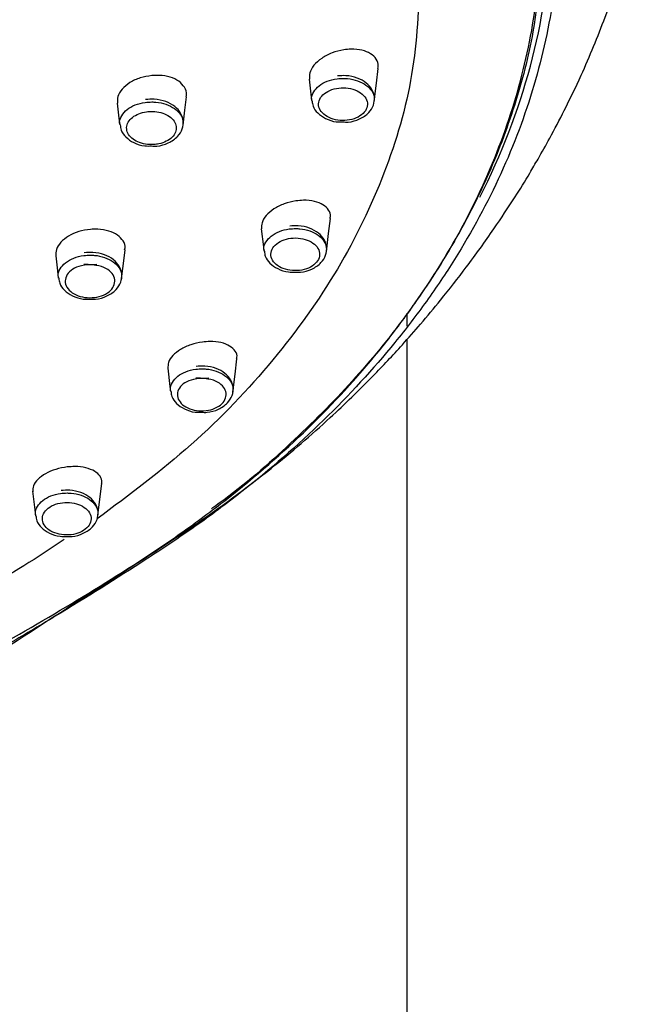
# Model space of a CAD drawing. Header units: inches. Extents: x 0 to 77643, y -44170 to 0.
# Tile 34 of 159: x 68476.3 to 68478.98, y -42946.77 to -42942.56. Entities that reach past the tile are written whole.
import ezdxf

# ---------------------------------------------------------------- set-up
doc = ezdxf.new("R2010")
doc.units = ezdxf.units.IN
doc.header["$MEASUREMENT"] = 0
doc.layers.get('0').update_dxf_attribs({"lineweight": 0})
doc.layers.add('p--łazienka NP', color=150, linetype='Continuous', lineweight=25)

# ---------------------------------------------------------------- blocks, each defined once
blk = doc.blocks.new('natrysk')
at = {"linetype": 'Continuous'}
for p, q in [((1.15, 53.6166), (1.15, 53.6718)), ((1.15, 41.52), (1.15, 53.5596))]:
    blk.add_line(p, q, dxfattribs=at)
at = {"linetype": 'Continuous', "flags": 128}
for points in [[(1.0099, 54.576), (1.019, 54.6534), (1.0265, 54.717)], [(0.7314, 54.6713), (0.7405, 54.5939), (0.7425, 54.5773)], [(-0.0887, 54.5689), (-0.0812, 54.5048), (-0.0777, 54.4756)], [(0.1931, 54.4747), (0.2007, 54.5387), (0.2074, 54.5959)], [(0.8056, 53.9339), (0.8148, 54.0118), (0.8223, 54.0761)], [(0.5271, 54.0324), (0.5363, 53.9545), (0.5385, 53.9359)], [(-0.0696, 53.8194), (-0.062, 53.884), (-0.0551, 53.9419)], [(-0.3514, 53.9169), (-0.3438, 53.8523), (-0.3401, 53.8213)], [(0.4059, 53.3324), (0.4151, 53.4109), (0.4229, 53.4764)], [(0.1274, 53.4369), (0.1367, 53.3585), (0.1392, 53.3368)], [(-0.1707, 52.8067), (-0.1624, 52.877), (-0.1545, 52.944)], [(-0.4501, 52.9109), (-0.4408, 52.8319), (-0.4378, 52.8063)]]:
    blk.add_lwpolyline(points, dxfattribs=at)
at = {"linetype": 'Continuous'}
for points, knots in [([(-0.6674, 52.1755), (-0.5066, 52.2797), (-0.2051, 52.475), (0.2171, 52.7436), (0.5537, 52.9898), (0.8057, 53.2066), (0.9889, 53.3846), (1.1136, 53.5175), (1.2105, 53.6276), (1.3035, 53.739), (1.4092, 53.8741), (1.5153, 54.0212), (1.6045, 54.1559), (1.666, 54.2555), (1.7152, 54.3392), (1.7651, 54.4283), (1.8276, 54.5474), (1.91, 54.7193), (2.0061, 54.953), (2.1064, 55.2576), (2.149, 55.4798), (2.1721, 55.5999)], [0, 0, 0, 0, 0.121219, 0.22724, 0.317076, 0.390504, 0.447446, 0.487847, 0.512832, 0.540622, 0.577744, 0.620185, 0.654807, 0.680575, 0.695425, 0.717452, 0.746663, 0.783055, 0.842722, 0.915061, 1, 1, 1, 1]), ([(1.8031, 55.4262), (1.8035, 55.3606), (1.8014, 55.2949), (1.7926, 55.1638), (1.7857, 55.0984), (1.7672, 54.9677), (1.7554, 54.9023), (1.7272, 54.7728), (1.7107, 54.7084), (1.6541, 54.5169), (1.6069, 54.3911), (1.4938, 54.1431), (1.428, 54.021), (1.3149, 53.8407), (1.2749, 53.7811), (1.1898, 53.6628), (1.1449, 53.6042), (1.0044, 53.4319), (0.9026, 53.321), (0.6829, 53.107), (0.5649, 53.004), (0.3757, 52.8555), (0.3105, 52.807), (0.2097, 52.7358), (0.1756, 52.7123), (0.1063, 52.6658), (0.0711, 52.6428), (0.0357, 52.6199)], [0, 0, 0, 0, 0.0625, 0.0625, 0.125, 0.125, 0.1875, 0.1875, 0.25, 0.25, 0.375, 0.375, 0.5, 0.5, 0.5625, 0.5625, 0.625, 0.625, 0.75, 0.75, 0.875, 0.875, 0.9375, 0.9375, 0.96875, 0.96875, 1, 1, 1, 1]), ([(-0.0196, 52.5954), (0.0154, 52.6179), (0.0499, 52.6404), (0.118, 52.6861), (0.1517, 52.7092), (0.2512, 52.7794), (0.3157, 52.8272), (0.5028, 52.9737), (0.619, 53.0752), (0.8356, 53.286), (0.9361, 53.3954), (1.0748, 53.5655), (1.1191, 53.6233), (1.203, 53.74), (1.2425, 53.7989), (1.4283, 54.0955), (1.5398, 54.3403), (1.6329, 54.6556), (1.6492, 54.7192), (1.6771, 54.8472), (1.6887, 54.9117), (1.707, 55.0409), (1.7137, 55.1057), (1.7203, 55.2028), (1.7219, 55.2352), (1.7234, 55.2839), (1.7239, 55.3082), (1.7241, 55.3325), (1.7242, 55.3487), (1.7242, 55.357), (1.7241, 55.365)], [0, 0, 0, 0, 0.03125, 0.03125, 0.0625, 0.0625, 0.125, 0.125, 0.25, 0.25, 0.375, 0.375, 0.4375, 0.4375, 0.5, 0.5, 0.75, 0.75, 0.8125, 0.8125, 0.875, 0.875, 0.9375, 0.9375, 0.96875, 0.96875, 0.984375, 0.992188, 0.992188, 1, 1, 1, 1]), ([(1.7334, 55.3811), (1.7253, 55.2113), (1.7121, 54.9352), (1.6142, 54.5581), (1.4961, 54.2462), (1.3364, 53.9392), (1.1381, 53.6426), (0.9056, 53.3608), (0.6357, 53.095), (0.436, 52.9202), (0.3188, 52.8387), (0.3149, 52.836)], [0, 0, 0, 0, 0.183301, 0.297993, 0.412683, 0.530706, 0.648727, 0.763308, 0.877888, 0.995953, 1, 1, 1, 1]), ([(1.4605, 54.1668), (1.5535, 54.3495), (1.6258, 54.5367), (1.7276, 54.9164), (1.7571, 55.1087), (1.7657, 55.3015)], [0, 0, 0, 0, 0.5, 0.5, 1, 1, 1, 1]), ([(1.2053, 55.1209), (1.1992, 54.9774), (1.1869, 54.6906), (1.0634, 54.2668), (0.8655, 53.8565), (0.5872, 53.4674), (0.2452, 53.1066), (-0.0361, 52.8958), (-0.1743, 52.7924)], [0, 0, 0, 0, 0.167574, 0.33516, 0.502778, 0.670438, 0.838155, 1, 1, 1, 1]), ([(0.8792, 54.7965), (0.8623, 54.7927), (0.8285, 54.7853), (0.7834, 54.7613), (0.7502, 54.7312), (0.7314, 54.6992), (0.7322, 54.6794), (0.7326, 54.6704)], [0, 0, 0, 0, 0.210659, 0.421346, 0.627975, 0.830879, 1, 1, 1, 1]), ([(1.0248, 54.7173), (1.0257, 54.7207), (1.0294, 54.735), (1.0196, 54.7578), (0.996, 54.7815), (0.9582, 54.7964), (0.9172, 54.8009), (0.8899, 54.7977), (0.8792, 54.7965)], [0, 0, 0, 0, 0.062698, 0.259591, 0.457942, 0.660017, 0.867403, 1, 1, 1, 1]), ([(0.0595, 54.6866), (0.0427, 54.6839), (0.0091, 54.6786), (-0.0357, 54.6574), (-0.0691, 54.6295), (-0.0885, 54.598), (-0.088, 54.5776), (-0.0877, 54.5681)], [0, 0, 0, 0, 0.206728, 0.413763, 0.619021, 0.822852, 1, 1, 1, 1]), ([(0.2058, 54.5962), (0.2066, 54.5992), (0.2105, 54.6132), (0.2007, 54.6371), (0.1768, 54.6634), (0.1385, 54.6813), (0.0972, 54.6886), (0.07, 54.6871), (0.0595, 54.6866)], [0, 0, 0, 0, 0.056634, 0.25859, 0.461078, 0.664639, 0.870027, 1, 1, 1, 1]), ([(0.8754, 54.4884), (0.8831, 54.488), (0.9082, 54.4866), (0.9492, 54.4998), (0.9869, 54.525), (1.0082, 54.5586), (1.0129, 54.5942), (1.0016, 54.6282), (0.9759, 54.6571), (0.9377, 54.678), (0.8936, 54.6878), (0.8647, 54.6857), (0.8526, 54.6849)], [0, 0, 0, 0, 0.053805, 0.173689, 0.29687, 0.398657, 0.493003, 0.591387, 0.689976, 0.798994, 0.915763, 1, 1, 1, 1]), ([(0.7442, 54.5771), (0.7433, 54.5804), (0.7397, 54.5937), (0.7491, 54.6173), (0.7718, 54.6438), (0.8072, 54.6635), (0.8449, 54.6734), (0.8695, 54.6741), (0.879, 54.6744)], [0, 0, 0, 0, 0.066759, 0.268594, 0.470618, 0.671974, 0.873591, 1, 1, 1, 1]), ([(0.879, 54.6744), (0.8846, 54.6742), (0.9052, 54.6734), (0.9398, 54.6656), (0.9764, 54.6471), (1.0009, 54.6215), (1.0122, 54.597), (1.0091, 54.5823), (1.0082, 54.5776)], [0, 0, 0, 0, 0.0775663, 0.2836505, 0.490088, 0.6962869, 0.9029754, 1, 1, 1, 1]), ([(0.8784, 54.634), (0.8508, 54.6344), (0.8236, 54.6272), (0.7941, 54.6082), (0.7862, 54.6006), (0.7752, 54.5838), (0.7722, 54.5748), (0.7716, 54.5564), (0.7741, 54.5473), (0.784, 54.5303), (0.7915, 54.5224), (0.8103, 54.5093), (0.8218, 54.5039), (0.8467, 54.4966), (0.8604, 54.4945), (0.8877, 54.4942), (0.9016, 54.4958), (0.9271, 54.5025), (0.9388, 54.5076), (0.9584, 54.5202), (0.9664, 54.5279), (0.9773, 54.5445), (0.9803, 54.5537), (0.9809, 54.5719), (0.9785, 54.581), (0.9685, 54.5981), (0.9611, 54.6059), (0.9421, 54.6192), (0.9308, 54.6245), (0.9057, 54.6319), (0.8922, 54.6339), (0.8784, 54.634)], [0, 0, 0, 0, 0.125, 0.125, 0.1875, 0.1875, 0.25, 0.25, 0.3125, 0.3125, 0.375, 0.375, 0.4375, 0.4375, 0.5, 0.5, 0.5625, 0.5625, 0.625, 0.625, 0.6875, 0.6875, 0.75, 0.75, 0.8125, 0.8125, 0.875, 0.875, 0.9375, 0.9375, 1, 1, 1, 1]), ([(-0.0761, 54.4758), (-0.077, 54.4788), (-0.0805, 54.4919), (-0.0712, 54.5155), (-0.0487, 54.5423), (-0.013, 54.5623), (0.025, 54.5725), (0.0498, 54.5734), (0.0593, 54.5737)], [0, 0, 0, 0, 0.060602, 0.26376, 0.466778, 0.669792, 0.872968, 1, 1, 1, 1]), ([(0.0573, 54.3858), (0.0652, 54.3854), (0.0906, 54.384), (0.1321, 54.3974), (0.1702, 54.423), (0.1915, 54.4571), (0.196, 54.493), (0.1845, 54.5272), (0.1584, 54.5562), (0.1196, 54.5774), (0.0747, 54.5872), (0.0452, 54.585), (0.0328, 54.584)], [0, 0, 0, 0, 0.053896, 0.17376, 0.297117, 0.398475, 0.492403, 0.590184, 0.688623, 0.797679, 0.914514, 1, 1, 1, 1]), ([(0.0593, 54.5737), (0.0651, 54.5735), (0.086, 54.5728), (0.1211, 54.5651), (0.1584, 54.5466), (0.1837, 54.5208), (0.1953, 54.4958), (0.1923, 54.4807), (0.1913, 54.4758)], [0, 0, 0, 0, 0.077711, 0.283157, 0.488869, 0.694368, 0.900263, 1, 1, 1, 1]), ([(0.7446, 54.5772), (0.7452, 54.57), (0.747, 54.5512), (0.7674, 54.5245), (0.8011, 54.5011), (0.8399, 54.4876), (0.866, 54.4882), (0.8754, 54.4884)], [0, 0, 0, 0, 0.13557, 0.354882, 0.592694, 0.853684, 1, 1, 1, 1]), ([(0.059, 54.5334), (0.0515, 54.5331), (0.0322, 54.5324), (0.0025, 54.5245), (-0.0251, 54.5089), (-0.0434, 54.4879), (-0.0503, 54.4641), (-0.045, 54.4401), (-0.0281, 54.4186), (-0.0015, 54.4021), (0.0317, 54.3924), (0.0634, 54.3908), (0.0942, 54.395), (0.1225, 54.4047), (0.1475, 54.4223), (0.1624, 54.4444), (0.1655, 54.4686), (0.1564, 54.4921), (0.1362, 54.5122), (0.1072, 54.5267), (0.0798, 54.5327), (0.0635, 54.5332), (0.059, 54.5334)], [0, 0, 0, 0, 0.033582, 0.087287, 0.14099, 0.194719, 0.248437, 0.302185, 0.355806, 0.409424, 0.46307, 0.516714, 0.550362, 0.604039, 0.657816, 0.711463, 0.765214, 0.818927, 0.872533, 0.926168, 0.979742, 1, 1, 1, 1]), ([(-0.0756, 54.4754), (-0.0749, 54.468), (-0.073, 54.449), (-0.0521, 54.4219), (-0.0179, 54.3983), (0.0215, 54.3848), (0.0478, 54.3855), (0.0573, 54.3858)], [0, 0, 0, 0, 0.137644, 0.356241, 0.59411, 0.85428, 1, 1, 1, 1]), ([(0.675, 54.151), (0.6582, 54.1475), (0.6246, 54.1405), (0.5797, 54.1179), (0.5465, 54.0895), (0.5274, 54.059), (0.5279, 54.04), (0.5282, 54.0312)], [0, 0, 0, 0, 0.2096917, 0.4192839, 0.6243261, 0.8262446, 1, 1, 1, 1]), ([(0.8209, 54.0764), (0.8216, 54.0791), (0.8253, 54.0921), (0.8159, 54.1132), (0.7928, 54.136), (0.755, 54.1506), (0.7136, 54.1552), (0.6859, 54.1522), (0.675, 54.151)], [0, 0, 0, 0, 0.052391, 0.249725, 0.450443, 0.655624, 0.865397, 1, 1, 1, 1]), ([(-0.2031, 54.0294), (-0.2199, 54.0269), (-0.2534, 54.0219), (-0.298, 54.0017), (-0.3314, 53.975), (-0.351, 53.9448), (-0.3506, 53.9251), (-0.3504, 53.9159)], [0, 0, 0, 0, 0.206348, 0.412951, 0.617513, 0.821014, 1, 1, 1, 1]), ([(-0.0567, 53.9421), (-0.0559, 53.9448), (-0.052, 53.958), (-0.0616, 53.9808), (-0.0853, 54.0063), (-0.1237, 54.0239), (-0.1651, 54.0312), (-0.1925, 54.0299), (-0.2031, 54.0294)], [0, 0, 0, 0, 0.051363, 0.253794, 0.457481, 0.662464, 0.869058, 1, 1, 1, 1]), ([(0.5402, 53.9357), (0.5393, 53.9389), (0.5357, 53.9521), (0.5451, 53.9757), (0.5676, 54.0022), (0.603, 54.0219), (0.6407, 54.0319), (0.6653, 54.0326), (0.6748, 54.0329)], [0, 0, 0, 0, 0.066081, 0.267857, 0.469823, 0.671323, 0.873194, 1, 1, 1, 1]), ([(0.6713, 53.8471), (0.6791, 53.8467), (0.7041, 53.8454), (0.745, 53.8585), (0.7827, 53.8837), (0.804, 53.9173), (0.8087, 53.953), (0.7974, 53.9869), (0.7718, 54.0156), (0.7336, 54.0365), (0.6895, 54.0463), (0.6606, 54.0442), (0.6484, 54.0433)], [0, 0, 0, 0, 0.053781, 0.17359, 0.296888, 0.398697, 0.492951, 0.591251, 0.689668, 0.798488, 0.915105, 1, 1, 1, 1]), ([(0.6748, 54.0329), (0.6804, 54.0327), (0.701, 54.0319), (0.7355, 54.0242), (0.7721, 54.0057), (0.7967, 53.9802), (0.8079, 53.9557), (0.8049, 53.941), (0.804, 53.9363)], [0, 0, 0, 0, 0.077413, 0.283703, 0.490242, 0.696278, 0.902696, 1, 1, 1, 1]), ([(0.6742, 53.9926), (0.6467, 53.9929), (0.6195, 53.9856), (0.5901, 53.9667), (0.5821, 53.9591), (0.5712, 53.9423), (0.5682, 53.9333), (0.5677, 53.915), (0.5701, 53.9059), (0.58, 53.8889), (0.5875, 53.881), (0.6063, 53.8679), (0.6178, 53.8626), (0.6427, 53.8553), (0.6564, 53.8532), (0.6836, 53.8529), (0.6975, 53.8546), (0.7229, 53.8613), (0.7347, 53.8663), (0.7542, 53.8789), (0.7622, 53.8866), (0.7731, 53.9033), (0.7761, 53.9124), (0.7767, 53.9306), (0.7743, 53.9397), (0.7643, 53.9568), (0.7569, 53.9645), (0.7379, 53.9778), (0.7266, 53.9831), (0.7015, 53.9904), (0.688, 53.9924), (0.6742, 53.9926)], [0, 0, 0, 0, 0.125, 0.125, 0.1875, 0.1875, 0.25, 0.25, 0.3125, 0.3125, 0.375, 0.375, 0.4375, 0.4375, 0.5, 0.5, 0.5625, 0.5625, 0.625, 0.625, 0.6875, 0.6875, 0.75, 0.75, 0.8125, 0.8125, 0.875, 0.875, 0.9375, 0.9375, 1, 1, 1, 1]), ([(-0.2051, 53.7315), (-0.1972, 53.7311), (-0.1718, 53.7298), (-0.1303, 53.7432), (-0.0923, 53.7689), (-0.0711, 53.8029), (-0.0666, 53.8388), (-0.0782, 53.873), (-0.1042, 53.9019), (-0.143, 53.923), (-0.1879, 53.9328), (-0.2173, 53.9306), (-0.2298, 53.9296)], [0, 0, 0, 0, 0.053998, 0.173863, 0.29726, 0.39859, 0.49248, 0.59023, 0.68862, 0.797637, 0.914443, 1, 1, 1, 1]), ([(0.5406, 53.9357), (0.5412, 53.9285), (0.543, 53.9097), (0.5635, 53.8831), (0.5972, 53.8597), (0.6359, 53.8462), (0.6619, 53.8469), (0.6713, 53.8471)], [0, 0, 0, 0, 0.136315, 0.355536, 0.593195, 0.853878, 1, 1, 1, 1]), ([(-0.3384, 53.821), (-0.3393, 53.8242), (-0.3429, 53.8373), (-0.3337, 53.861), (-0.3112, 53.8878), (-0.2756, 53.9079), (-0.2376, 53.9181), (-0.2128, 53.919), (-0.2033, 53.9193)], [0, 0, 0, 0, 0.063021, 0.265581, 0.468076, 0.670472, 0.873154, 1, 1, 1, 1]), ([(-0.2033, 53.9193), (-0.1975, 53.9191), (-0.1766, 53.9184), (-0.1415, 53.9108), (-0.1042, 53.8923), (-0.079, 53.8665), (-0.0673, 53.8415), (-0.0703, 53.8264), (-0.0713, 53.8215)], [0, 0, 0, 0, 0.077582, 0.283001, 0.488659, 0.694071, 0.89979, 1, 1, 1, 1]), ([(-0.1756, 53.8788), (-0.2316, 53.8792), (-0.2591, 53.8717), (-0.2887, 53.8523), (-0.2967, 53.8445), (-0.3076, 53.8274), (-0.3105, 53.8183), (-0.3108, 53.7996), (-0.3082, 53.7904), (-0.2979, 53.7732), (-0.2901, 53.7653), (-0.2708, 53.7521), (-0.259, 53.7467), (-0.2337, 53.7395), (-0.2198, 53.7375), (-0.1921, 53.7373), (-0.178, 53.7391), (-0.1523, 53.746), (-0.1404, 53.7512), (-0.1207, 53.7641), (-0.1127, 53.772), (-0.1019, 53.7889), (-0.099, 53.7982), (-0.0986, 53.8167), (-0.1012, 53.8259), (-0.1116, 53.8432), (-0.1192, 53.851), (-0.1485, 53.871), (-0.1756, 53.8788), (-0.2316, 53.8792)], [0, 0, 0, 0, 0.125, 0.125, 0.1875, 0.1875, 0.25, 0.25, 0.3125, 0.3125, 0.375, 0.375, 0.4375, 0.4375, 0.5, 0.5, 0.5625, 0.5625, 0.625, 0.625, 0.6875, 0.6875, 0.75, 0.75, 0.8125, 0.8125, 0.875, 0.875, 1, 1, 1, 1]), ([(-0.338, 53.8211), (-0.3373, 53.8137), (-0.3354, 53.7946), (-0.3145, 53.7676), (-0.2802, 53.744), (-0.2409, 53.7305), (-0.2146, 53.7313), (-0.2051, 53.7315)], [0, 0, 0, 0, 0.138264, 0.356761, 0.594496, 0.8546, 1, 1, 1, 1]), ([(0.2755, 53.5482), (0.2588, 53.545), (0.2254, 53.5387), (0.1808, 53.5177), (0.1476, 53.4911), (0.1281, 53.4621), (0.1283, 53.4438), (0.1284, 53.4352)], [0, 0, 0, 0, 0.208061, 0.415927, 0.619421, 0.820792, 1, 1, 1, 1]), ([(0.4216, 53.4766), (0.4222, 53.4787), (0.4259, 53.4905), (0.4169, 53.5103), (0.3941, 53.5325), (0.3562, 53.547), (0.3144, 53.5519), (0.2864, 53.5492), (0.2755, 53.5482)], [0, 0, 0, 0, 0.042158, 0.241373, 0.445115, 0.653246, 0.864625, 1, 1, 1, 1]), ([(0.1409, 53.3366), (0.14, 53.3398), (0.1365, 53.353), (0.1458, 53.3765), (0.1682, 53.4029), (0.2035, 53.4227), (0.2412, 53.4327), (0.2658, 53.4335), (0.2753, 53.4338)], [0, 0, 0, 0, 0.065112, 0.26688, 0.46883, 0.670541, 0.872721, 1, 1, 1, 1]), ([(0.2721, 53.2482), (0.2798, 53.2478), (0.3049, 53.2465), (0.3458, 53.2597), (0.3834, 53.2849), (0.4046, 53.3185), (0.4093, 53.3541), (0.3979, 53.3879), (0.3724, 53.4166), (0.3342, 53.4374), (0.2901, 53.4472), (0.2611, 53.4451), (0.2488, 53.4442)], [0, 0, 0, 0, 0.05385, 0.173633, 0.297133, 0.398842, 0.49291, 0.591001, 0.689202, 0.79783, 0.914749, 1, 1, 1, 1]), ([(0.2753, 53.4338), (0.2809, 53.4336), (0.3015, 53.4328), (0.3359, 53.4252), (0.3726, 53.4068), (0.3972, 53.3813), (0.4085, 53.3568), (0.4055, 53.3421), (0.4046, 53.3374)], [0, 0, 0, 0, 0.077161, 0.283773, 0.489297, 0.696033, 0.902167, 1, 1, 1, 1]), ([(0.3023, 53.3931), (0.2473, 53.3937), (0.2201, 53.3865), (0.1908, 53.3675), (0.1828, 53.3599), (0.1719, 53.3432), (0.169, 53.3342), (0.1684, 53.3158), (0.1709, 53.3067), (0.1808, 53.2898), (0.1884, 53.2819), (0.2072, 53.2689), (0.2187, 53.2635), (0.2436, 53.2563), (0.2572, 53.2543), (0.2844, 53.254), (0.2983, 53.2557), (0.3237, 53.2624), (0.3354, 53.2675), (0.3549, 53.2801), (0.3629, 53.2878), (0.3737, 53.3044), (0.3767, 53.3135), (0.3773, 53.3317), (0.3748, 53.3408), (0.3649, 53.3578), (0.3575, 53.3656), (0.3289, 53.3854), (0.3023, 53.3931), (0.2473, 53.3937)], [0, 0, 0, 0, 0.125, 0.125, 0.1875, 0.1875, 0.25, 0.25, 0.3125, 0.3125, 0.375, 0.375, 0.4375, 0.4375, 0.5, 0.5, 0.5625, 0.5625, 0.625, 0.625, 0.6875, 0.6875, 0.75, 0.75, 0.8125, 0.8125, 0.875, 0.875, 1, 1, 1, 1]), ([(0.1413, 53.3367), (0.142, 53.3294), (0.1439, 53.3106), (0.1644, 53.284), (0.198, 53.2607), (0.2368, 53.2473), (0.2627, 53.248), (0.2721, 53.2482)], [0, 0, 0, 0, 0.137425, 0.356418, 0.593908, 0.854247, 1, 1, 1, 1]), ([(-0.302, 53.0144), (-0.3185, 53.0116), (-0.3517, 53.0061), (-0.396, 52.9868), (-0.4292, 52.9621), (-0.4491, 52.9345), (-0.4491, 52.9169), (-0.4492, 52.9085)], [0, 0, 0, 0, 0.206101, 0.411906, 0.614235, 0.815677, 1, 1, 1, 1]), ([(-0.1556, 52.9442), (-0.155, 52.9458), (-0.1513, 52.9566), (-0.1601, 52.9754), (-0.1827, 52.9973), (-0.2209, 53.012), (-0.263, 53.0174), (-0.291, 53.0152), (-0.302, 53.0144)], [0, 0, 0, 0, 0.0337, 0.235721, 0.442577, 0.653219, 0.864954, 1, 1, 1, 1]), ([(-0.4362, 52.8066), (-0.437, 52.8096), (-0.4405, 52.8225), (-0.4313, 52.8458), (-0.4091, 52.8722), (-0.3739, 52.892), (-0.3362, 52.9021), (-0.3116, 52.9029), (-0.3021, 52.9032)], [0, 0, 0, 0, 0.061159, 0.26354, 0.466236, 0.668906, 0.871951, 1, 1, 1, 1]), ([(-0.3049, 52.7178), (-0.2971, 52.7174), (-0.2721, 52.7162), (-0.2311, 52.7294), (-0.1936, 52.7547), (-0.1724, 52.7883), (-0.1679, 52.8238), (-0.1793, 52.8575), (-0.2049, 52.8861), (-0.243, 52.9069), (-0.2871, 52.9166), (-0.3162, 52.9145), (-0.3286, 52.9135)], [0, 0, 0, 0, 0.054031, 0.173939, 0.297539, 0.39903, 0.492936, 0.590879, 0.688894, 0.797399, 0.913944, 1, 1, 1, 1]), ([(-0.3021, 52.9032), (-0.2965, 52.903), (-0.276, 52.9023), (-0.2414, 52.8947), (-0.2046, 52.8764), (-0.1799, 52.8509), (-0.1686, 52.8264), (-0.1716, 52.8117), (-0.1725, 52.8069)], [0, 0, 0, 0, 0.076946, 0.28338, 0.48991, 0.695784, 0.901439, 1, 1, 1, 1]), ([(-0.3025, 52.8628), (-0.33, 52.8631), (-0.3571, 52.8558), (-0.3864, 52.8369), (-0.3943, 52.8292), (-0.4051, 52.8125), (-0.4081, 52.8035), (-0.4086, 52.7852), (-0.4061, 52.7761), (-0.3961, 52.7592), (-0.3885, 52.7514), (-0.3697, 52.7384), (-0.3582, 52.7331), (-0.3333, 52.7259), (-0.3196, 52.7239), (-0.2925, 52.7236), (-0.2786, 52.7254), (-0.2533, 52.7321), (-0.2416, 52.7372), (-0.2221, 52.7498), (-0.2142, 52.7575), (-0.2034, 52.7741), (-0.2004, 52.7832), (-0.1999, 52.8013), (-0.2023, 52.8104), (-0.2123, 52.8274), (-0.2198, 52.8352), (-0.2389, 52.8483), (-0.2503, 52.8536), (-0.2753, 52.8608), (-0.2888, 52.8627), (-0.3025, 52.8628)], [0, 0, 0, 0, 0.125, 0.125, 0.1875, 0.1875, 0.25, 0.25, 0.3125, 0.3125, 0.375, 0.375, 0.4375, 0.4375, 0.5, 0.5, 0.5625, 0.5625, 0.625, 0.625, 0.6875, 0.6875, 0.75, 0.75, 0.8125, 0.8125, 0.875, 0.875, 0.9375, 0.9375, 1, 1, 1, 1]), ([(-0.4357, 52.8062), (-0.435, 52.7989), (-0.4331, 52.78), (-0.4125, 52.7534), (-0.3788, 52.7302), (-0.3401, 52.7169), (-0.3142, 52.7176), (-0.3049, 52.7178)], [0, 0, 0, 0, 0.13877, 0.357359, 0.594629, 0.854823, 1, 1, 1, 1]), ([(-0.3149, 52.704), (-0.4288, 52.6286), (-0.6093, 52.5092), (-0.8208, 52.4155), (-0.8988, 52.381)], [0, 0, 0, 0, 0.6312101, 1, 1, 1, 1]), ([(-0.8172, 52.1302), (-0.676, 52.2039), (-0.5391, 52.2806), (-0.2732, 52.436), (-0.1445, 52.515), (-0.0196, 52.5954)], [0, 0, 0, 0, 0.5, 0.5, 1, 1, 1, 1]), ([(0.0357, 52.6199), (-0.0908, 52.5381), (-0.2213, 52.4564), (-0.423, 52.3343), (-0.491, 52.2938), (-0.6291, 52.2133), (-0.6992, 52.1734), (-0.7704, 52.1341)], [0, 0, 0, 0, 0.5, 0.5, 0.75, 0.75, 1, 1, 1, 1])]:
    blk.add_open_spline(points, degree=3, knots=knots, dxfattribs=at)

msp = doc.modelspace()

# ---------------------------------------------------------------- block references
at = {"layer": 'p--łazienka NP', "linetype": 'Continuous', "lineweight": 30, "ltscale": 35}
msp.add_blockref('natrysk', (68476.8065, -42997.48637), dxfattribs=at)

doc.saveas('drawing.dxf')
